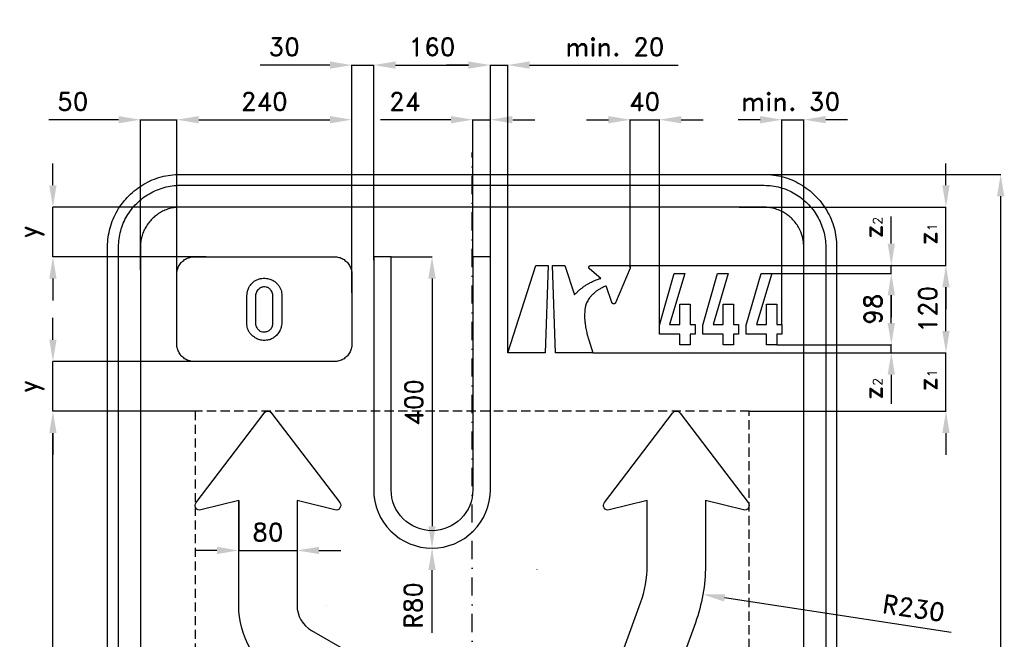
# Model space of a CAD drawing. Header units: millimetres. Extents: x -621 to 730, y -1055 to 962.
# Tile 2 of 2: x -621 to 730, y 112 to 962. Entities that reach past the tile are written whole.
import ezdxf

# ---------------------------------------------------------------- set-up
doc = ezdxf.new("R2010")
doc.units = ezdxf.units.MM
doc.header["$LTSCALE"] = 5
doc.linetypes.add('ČERCHOVANÁX2', pattern=[2, 1, -0.5, 0, -0.5])
doc.linetypes.add('ČÁRKOVANÁX2', pattern=[1.5, 1, -0.5])
doc.layers.add('Kóty', color=2, linetype='Continuous')
doc.layers.add('Značka', color=7, linetype='Continuous')
doc.styles.get("Standard").update_dxf_attribs({"font": 'romand.shx', "height": 25})
doc.dimstyles.get("Standard").update_dxf_attribs({"dimtxt": 25, "dimasz": 30, "dimexe": 0.18, "dimexo": 0.0625, "dimgap": 12.5, "dimtad": 1, "dimdec": 0, "dimzin": 0, "dimdsep": 46, "dimtxsty": 'Standard', "dimcen": 0.09, "dimadec": 0, "dimazin": 0, "dimtfac": 1, "dimtdec": 0, "dimtofl": 0, "dimtmove": 0, "dimatfit": 3, "dimfxl": 1, "dimtolj": 1, "dimtzin": 0, "dimarcsym": 0})

# ---------------------------------------------------------------- blocks, each defined once
blk = doc.blocks.new('*D1')
at = {"layer": 'Defpoints', "color": 0, "transparency": 16777216}
for p in [(368.1, 750), (337.4, -750), (725, -750)]:
    blk.add_point(p, dxfattribs=at)
at = {"layer": 'Kóty', "color": 0, "lineweight": -2, "transparency": 16777216}
for p, q in [((368.2, 750), (725.2, 750)), ((725, 720), (725, -720)), ((337.5, -750), (725.2, -750))]:
    blk.add_line(p, q, dxfattribs=at)
at = {"layer": 'Kóty', "color": 0, "transparency": 16777216}
for points in [[(720, 720), (730, 720), (725, 750)], [(720, -720), (730, -720), (725, -750)]]:
    blk.add_solid(points, dxfattribs=at)
at = {"layer": 'Kóty', "color": 0, "transparency": 16777216, "insert": (700, 0), "char_height": 25, "attachment_point": 5, "rotation": 90}
blk.add_mtext('\\A1;1500', dxfattribs=at)
blk = doc.blocks.new('*D3')
at = {"layer": 'Defpoints', "color": 0, "transparency": 16777216}
for p in [(-320.1, 302.4), (-240.1, 302.4), (-240.1, 233.9)]:
    blk.add_point(p, dxfattribs=at)
at = {"layer": 'Kóty', "color": 0, "lineweight": -2, "transparency": 16777216}
for p, q in [((-320.1, 302.3), (-320.1, 233.8)), ((-240.1, 302.3), (-240.1, 233.8)), ((-350.1, 233.9), (-380.1, 233.9)), ((-210.1, 233.9), (-180.1, 233.9))]:
    blk.add_line(p, q, dxfattribs=at)
at = {"layer": 'Kóty', "color": 0, "transparency": 16777216}
for points in [[(-350.1, 238.9), (-350.1, 228.9), (-320.1, 233.9)], [(-210.1, 238.9), (-210.1, 228.9), (-240.1, 233.9)]]:
    blk.add_solid(points, dxfattribs=at)
at = {"layer": 'Kóty', "color": 0, "transparency": 16777216, "insert": (-280.1, 258.9), "char_height": 25, "attachment_point": 5}
blk.add_mtext('\\A1;80', dxfattribs=at)
blk = doc.blocks.new('*D5')
at = {"layer": 'Defpoints', "color": 0, "transparency": 16777216}
for p in [(-575, 493), (-343.3, 493), (-380, 425)]:
    blk.add_point(p, dxfattribs=at)
at = {"layer": 'Kóty', "color": 0, "lineweight": -2, "transparency": 16777216}
for p, q in [((-575, 523), (-575, 553)), ((-343.4, 493), (-575.2, 493)), ((-380.1, 425), (-575.2, 425)), ((-575, 395), (-575, 365))]:
    blk.add_line(p, q, dxfattribs=at)
at = {"layer": 'Kóty', "color": 0, "transparency": 16777216}
for points in [[(-580, 523), (-570, 523), (-575, 493)], [(-580, 395), (-570, 395), (-575, 425)]]:
    blk.add_solid(points, dxfattribs=at)
at = {"layer": 'Kóty', "color": 0, "transparency": 16777216, "insert": (-604.2, 459), "char_height": 25, "attachment_point": 5, "rotation": 90}
blk.add_mtext('\\A1;y', dxfattribs=at)
blk = doc.blocks.new('*D6')
at = {"layer": 'Defpoints', "color": 0, "transparency": 16777216}
for p in [(-575, 705), (-364.6, 705), (-364.6, 637)]:
    blk.add_point(p, dxfattribs=at)
at = {"layer": 'Kóty', "color": 0, "lineweight": -2, "transparency": 16777216}
for p, q in [((-575, 735), (-575, 765)), ((-364.6, 705), (-575.2, 705)), ((-364.6, 637), (-575.2, 637)), ((-575, 607), (-575, 577))]:
    blk.add_line(p, q, dxfattribs=at)
at = {"layer": 'Kóty', "color": 0, "transparency": 16777216}
for points in [[(-580, 735), (-570, 735), (-575, 705)], [(-580, 607), (-570, 607), (-575, 637)]]:
    blk.add_solid(points, dxfattribs=at)
at = {"layer": 'Kóty', "color": 0, "transparency": 16777216, "insert": (-604.2, 671), "char_height": 25, "attachment_point": 5, "rotation": 90}
blk.add_mtext('\\A1;y', dxfattribs=at)
blk = doc.blocks.new('*D8')
at = {"layer": 'Defpoints', "color": 0, "transparency": 16777216}
for p in [(-165, 825), (-405, 613), (-165, 613)]:
    blk.add_point(p, dxfattribs=at)
at = {"layer": 'Kóty', "color": 0, "lineweight": -2, "transparency": 16777216}
for p, q in [((-405, 613.1), (-405, 825.2)), ((-375, 825), (-195, 825)), ((-165, 613.1), (-165, 825.2))]:
    blk.add_line(p, q, dxfattribs=at)
at = {"layer": 'Kóty', "color": 0, "transparency": 16777216}
for points in [[(-375, 830), (-375, 820), (-405, 825)], [(-195, 830), (-195, 820), (-165, 825)]]:
    blk.add_solid(points, dxfattribs=at)
at = {"layer": 'Kóty', "color": 0, "transparency": 16777216, "insert": (-285, 850), "char_height": 25, "attachment_point": 5}
blk.add_mtext('\\A1;240', dxfattribs=at)
blk = doc.blocks.new('*D9')
at = {"layer": 'Defpoints', "color": 0, "transparency": 16777216}
for p in [(25, 900), (-135, 637), (25, 637)]:
    blk.add_point(p, dxfattribs=at)
at = {"layer": 'Kóty', "color": 0, "lineweight": -2, "transparency": 16777216}
for p, q in [((-135, 637.1), (-135, 900.2)), ((-105, 900), (-5, 900)), ((25, 637.1), (25, 900.2))]:
    blk.add_line(p, q, dxfattribs=at)
at = {"layer": 'Kóty', "color": 0, "transparency": 16777216}
for points in [[(-105, 905), (-105, 895), (-135, 900)], [(-5, 905), (-5, 895), (25, 900)]]:
    blk.add_solid(points, dxfattribs=at)
at = {"layer": 'Kóty', "color": 0, "transparency": 16777216, "insert": (-55, 925), "char_height": 25, "attachment_point": 5}
blk.add_mtext('\\A1;160', dxfattribs=at)
blk = doc.blocks.new('*D10')
at = {"layer": 'Defpoints', "color": 0, "transparency": 16777216}
for p in [(-455, 825), (-455, 619.2), (-405, 613)]:
    blk.add_point(p, dxfattribs=at)
at = {"layer": 'Kóty', "color": 0, "lineweight": -2, "transparency": 16777216}
for p, q in [((-485, 825), (-580.5, 825)), ((-455, 619.2), (-455, 825.2)), ((-405, 613.1), (-405, 825.2)), ((-375, 825), (-345, 825))]:
    blk.add_line(p, q, dxfattribs=at)
at = {"layer": 'Kóty', "color": 0, "transparency": 16777216}
for points in [[(-485, 830), (-485, 820), (-455, 825)], [(-375, 830), (-375, 820), (-405, 825)]]:
    blk.add_solid(points, dxfattribs=at)
at = {"layer": 'Kóty', "color": 0, "transparency": 16777216, "insert": (-547.7, 850), "char_height": 25, "attachment_point": 5}
blk.add_mtext('\\A1;50', dxfattribs=at)
blk = doc.blocks.new('*D11')
at = {"layer": 'Defpoints', "color": 0, "transparency": 16777216}
for p in [(-575, 425), (-380, 425), (-380, -425)]:
    blk.add_point(p, dxfattribs=at)
at = {"layer": 'Kóty', "color": 0, "lineweight": -2, "transparency": 16777216}
for p, q in [((-380.1, 425), (-575.2, 425)), ((-575, -395), (-575, 395)), ((-380.1, -425), (-575.2, -425))]:
    blk.add_line(p, q, dxfattribs=at)
at = {"layer": 'Kóty', "color": 0, "transparency": 16777216}
for points in [[(-580, 395), (-570, 395), (-575, 425)], [(-580, -395), (-570, -395), (-575, -425)]]:
    blk.add_solid(points, dxfattribs=at)
at = {"layer": 'Kóty', "color": 0, "transparency": 16777216, "insert": (-600, 0), "char_height": 25, "attachment_point": 5, "rotation": 90}
blk.add_mtext('\\A1;850', dxfattribs=at)
blk = doc.blocks.new('*D12')
at = {"layer": 'Defpoints', "color": 0, "transparency": 16777216}
for p in [(410.9, 614), (575, 614), (418.1, 516)]:
    blk.add_point(p, dxfattribs=at)
at = {"layer": 'Kóty', "color": 0, "lineweight": -2, "transparency": 16777216}
for p, q in [((411, 614), (575.2, 614)), ((575, 546), (575, 584)), ((418.1, 516), (575.2, 516))]:
    blk.add_line(p, q, dxfattribs=at)
at = {"layer": 'Kóty', "color": 0, "transparency": 16777216}
for points in [[(570, 584), (580, 584), (575, 614)], [(570, 546), (580, 546), (575, 516)]]:
    blk.add_solid(points, dxfattribs=at)
at = {"layer": 'Kóty', "color": 0, "transparency": 16777216, "insert": (550, 565), "char_height": 25, "attachment_point": 5, "rotation": 90}
blk.add_mtext('\\A1;98', dxfattribs=at)
blk = doc.blocks.new('*D14')
at = {"layer": 'Defpoints', "color": 0, "transparency": 16777216}
for p in [(89.2, 208), (316.6, 173.4)]:
    blk.add_point(p, dxfattribs=at)
at = {"layer": 'Kóty', "color": 0, "lineweight": -2, "transparency": 16777216}
for p, q in [((89.1, 208), (89.3, 208)), ((89.2, 207.9), (89.2, 208.1)), ((657.2, 121.5), (346.3, 168.9))]:
    blk.add_line(p, q, dxfattribs=at)
at = {"layer": 'Kóty', "color": 0, "transparency": 16777216}
blk.add_solid([(347, 173.8), (345.5, 163.9), (316.6, 173.4)], dxfattribs=at)
at = {"layer": 'Kóty', "color": 0, "transparency": 16777216, "insert": (605.7, 154.7), "char_height": 25, "attachment_point": 5, "rotation": 351.3441}
blk.add_mtext('\\A1;R230', dxfattribs=at)
blk = doc.blocks.new('*D16')
at = {"layer": 'Defpoints', "color": 0, "transparency": 16777216}
for p in [(214.2, 625), (650, 625), (165.7, 505)]:
    blk.add_point(p, dxfattribs=at)
at = {"layer": 'Kóty', "color": 0, "lineweight": -2, "transparency": 16777216}
for p, q in [((214.3, 625), (650.2, 625)), ((650, 535), (650, 595)), ((165.8, 505), (650.2, 505))]:
    blk.add_line(p, q, dxfattribs=at)
at = {"layer": 'Kóty', "color": 0, "transparency": 16777216}
for points in [[(645, 595), (655, 595), (650, 625)], [(645, 535), (655, 535), (650, 505)]]:
    blk.add_solid(points, dxfattribs=at)
at = {"layer": 'Kóty', "color": 0, "transparency": 16777216, "insert": (625, 565), "char_height": 25, "attachment_point": 5, "rotation": 90}
blk.add_mtext('\\A1;120', dxfattribs=at)
blk = doc.blocks.new('*D17')
at = {"layer": 'Defpoints', "color": 0, "transparency": 16777216}
for p in [(-111, 637), (-55, 237), (-55, 237)]:
    blk.add_point(p, dxfattribs=at)
at = {"layer": 'Kóty', "color": 0, "lineweight": -2, "transparency": 16777216}
for p, q in [((-111, 637), (-54.8, 637)), ((-55, 607), (-55, 267)), ((-55, 237), (-54.8, 237))]:
    blk.add_line(p, q, dxfattribs=at)
at = {"layer": 'Kóty', "color": 0, "transparency": 16777216}
for points in [[(-60, 607), (-50, 607), (-55, 637)], [(-60, 267), (-50, 267), (-55, 237)]]:
    blk.add_solid(points, dxfattribs=at)
at = {"layer": 'Kóty', "color": 0, "transparency": 16777216, "insert": (-80, 437), "char_height": 25, "attachment_point": 5, "rotation": 90}
blk.add_mtext('\\A1;400', dxfattribs=at)
blk = doc.blocks.new('*D18')
at = {"layer": 'Defpoints', "color": 0, "transparency": 16777216}
for p in [(231, 162), (-220.1, 123.9), (124, 62.5), (135, -81.1), (141.2, -84.9)]:
    blk.add_point(p, dxfattribs=at)
at = {"layer": 'Kóty', "color": 0, "lineweight": -2, "transparency": 16777216}
blk.add_arc((141.2, -84.7), 148.2, 81.6178, 138.3822, dxfattribs=at)
at = {"layer": 'Kóty', "color": 0, "transparency": 16777216}
for points in [[(164.1, 66.8), (161.6, 57.1), (191.9, 54.6)], [(34.5, 10.8), (26.4, 16.7), (12.9, -10.6)]]:
    blk.add_solid(points, dxfattribs=at)
at = {"layer": 'Kóty', "color": 0, "transparency": 16777216, "insert": (82, 78.1), "char_height": 25, "attachment_point": 5, "rotation": 20}
blk.add_mtext('\\A1;80°', dxfattribs=at)
blk = doc.blocks.new('*D21')
at = {"layer": 'Defpoints', "color": 0, "transparency": 16777216}
for p in [(48.9, 900), (25, 637.1), (48.9, 505)]:
    blk.add_point(p, dxfattribs=at)
at = {"layer": 'Kóty', "color": 0, "lineweight": -2, "transparency": 16777216}
for p, q in [((-5, 900), (-35, 900)), ((25, 637.1), (25, 900.2)), ((48.9, 505.1), (48.9, 900.2)), ((78.9, 900), (282.7, 900))]:
    blk.add_line(p, q, dxfattribs=at)
at = {"layer": 'Kóty', "color": 0, "transparency": 16777216}
for points in [[(-5, 905), (-5, 895), (25, 900)], [(78.9, 905), (78.9, 895), (48.9, 900)]]:
    blk.add_solid(points, dxfattribs=at)
at = {"layer": 'Kóty', "color": 0, "transparency": 16777216, "insert": (195.8, 925), "char_height": 25, "attachment_point": 5}
blk.add_mtext('\\A1;min. 20', dxfattribs=at)
blk = doc.blocks.new('*D23')
at = {"layer": 'Defpoints', "color": 0, "transparency": 16777216}
for p in [(-165, 900), (-135, 632.2), (-165, 587.3)]:
    blk.add_point(p, dxfattribs=at)
at = {"layer": 'Kóty', "color": 0, "lineweight": -2, "transparency": 16777216}
for p, q in [((-195, 900), (-290.5, 900)), ((-165, 587.3), (-165, 900.2)), ((-135, 632.2), (-135, 900.2)), ((-105, 900), (-75, 900))]:
    blk.add_line(p, q, dxfattribs=at)
at = {"layer": 'Kóty', "color": 0, "transparency": 16777216}
for points in [[(-195, 905), (-195, 895), (-165, 900)], [(-105, 905), (-105, 895), (-135, 900)]]:
    blk.add_solid(points, dxfattribs=at)
at = {"layer": 'Kóty', "color": 0, "transparency": 16777216, "insert": (-257.7, 925), "char_height": 25, "attachment_point": 5}
blk.add_mtext('\\A1;30', dxfattribs=at)

msp = doc.modelspace()

# ---------------------------------------------------------------- linework, layer by layer
at = {"layer": 'Kóty'}
for p, q in [((-29, 825), (-125.7, 825)), ((1, 637.1), (1, 825.2)), ((56, 825), (86, 825)), ((156.9, 825), (186.9, 825)), ((216.9, 622.3), (216.9, 825.2)), ((256.9, 530.9), (256.9, 825.2)), ((286.9, 825), (316.9, 825)), ((395, 825), (365, 825)), ((425, 544), (425, 825.2)), ((455, 625), (455, 825.2)), ((515, 825), (485, 825)), ((650, 735), (650, 765)), ((366.3, 705), (650.2, 705)), ((575, 655), (575, 692.2)), ((214.3, 625), (650.2, 625)), ((575.1, 625), (574.8, 625)), ((575.1, 614), (574.8, 614)), ((650, 595), (650, 565)), ((575, 584), (575, 554)), ((575, 546), (575, 576)), ((650, 535), (650, 565)), ((575.1, 516), (574.8, 516)), ((165.8, 505), (650.2, 505)), ((575.1, 505), (574.8, 505)), ((575, 475), (575, 435.1)), ((380.1, 425), (650.2, 425)), ((650, 395), (650, 365)), ((-55.1, 317), (-54.9, 317)), ((-55, 316.9), (-55, 317.1)), ((-55, 120.7), (-55, 207)), ((-199.4, 157.9), (-199.2, 157.9)), ((-199.3, 157.8), (-199.3, 157.9))]:
    msp.add_line(p, q, dxfattribs=at)
for points in [[(-165, 900), (-135, 900)], [(25, 900), (48.9, 900)], [(-455, 825), (-405, 825)], [(1, 825), (25, 825)], [(216.9, 825), (256.9, 825)], [(425, 825), (455, 825)], [(-575, 637), (-575, 705)], [(650, 625), (650, 705)], [(575, 614), (575, 625)], [(575, 505), (575, 516)], [(650, 425), (650, 505)], [(-575, 425), (-575, 493)], [(-320.1, 233.9), (-240.1, 233.9)]]:
    msp.add_lwpolyline(points, dxfattribs=at)
for points in [[(-29, 830), (-29, 820), (1, 825)], [(55, 830), (55, 820), (25, 825)], [(186.9, 830), (186.9, 820), (216.9, 825)], [(286.9, 830), (286.9, 820), (256.9, 825)], [(395, 830), (395, 820), (425, 825)], [(485, 830), (485, 820), (455, 825)], [(645, 735), (655, 735), (650, 705)], [(570, 655), (580, 655), (575, 625)], [(645, 595), (655, 595), (650, 625)], [(570, 584), (580, 584), (575, 614)], [(570, 546), (580, 546), (575, 516)], [(645, 535), (655, 535), (650, 505)], [(570, 475), (580, 475), (575, 505)], [(645, 395), (655, 395), (650, 425)], [(-60, 207), (-50, 207), (-55, 237)]]:
    msp.add_solid(points, dxfattribs=at)
at = {"layer": 'Značka', "color": 1}
msp.add_line((-55, 233), (-55, 233), dxfattribs=at)
at = {"layer": 'Značka', "color": 6, "linetype": 'ČERCHOVANÁX2', "ltscale": 5}
msp.add_lwpolyline([(0, -780), (0, 780)], dxfattribs=at)
at = {"layer": 'Značka', "color": 5}
for points in [[(-500, -650), (-500, 650), (-500, 650.4), (-500, 650.8, -0.032199), (-499.1, 663.7, -0.035434), (-496.5, 676.4, -0.036246), (-492.3, 688.7, -0.034408), (-486.5, 700.2, -0.03372), (-479.3, 711, -0.034084), (-470.7, 720.7, -0.034214), (-461, 729.3, -0.034232), (-450.2, 736.5, -0.034051), (-438.7, 742.3, -0.033413), (-426.4, 746.5, -0.034126), (-413.7, 749.1, -0.036746), (-400.8, 750), (-400.4, 750), (-400, 750), (400, 750), (400.4, 750), (400.8, 750, -0.032171), (413.7, 749.1, -0.035444), (426.4, 746.5, -0.036278), (438.7, 742.3, -0.034417), (450.2, 736.5, -0.033715), (461, 729.3, -0.034079), (470.7, 720.7, -0.034187), (479.3, 711, -0.03426), (486.5, 700.2, -0.034014), (492.3, 688.7, -0.033389), (496.5, 676.4, -0.034103), (499.1, 663.7, -0.036699), (500, 650.8), (500, 650.4), (500, 650), (500, -650)], [(-485, -650), (-485, 650), (-485, 650.3), (-485, 650.7, -0.032175), (-484.2, 661.6, -0.03544), (-482, 672.4, -0.036282), (-478.5, 682.9, -0.034427), (-473.5, 692.7, -0.033712), (-467.4, 701.8, -0.034106), (-460.1, 710.1, -0.034205), (-451.9, 717.4, -0.034218), (-442.7, 723.5, -0.034037), (-432.8, 728.4, -0.033414), (-422.4, 732, -0.034119), (-411.6, 734.3, -0.036747), (-400.7, 735), (-400.3, 735), (-400, 735), (400, 735), (400.3, 735), (400.7, 735, -0.032173), (411.6, 734.2, -0.03544), (422.4, 732, -0.036264), (432.9, 728.5, -0.034392), (442.7, 723.5, -0.033741), (451.9, 717.4, -0.034102), (460.1, 710.1, -0.03422), (467.4, 701.9, -0.034175), (473.5, 692.7, -0.034047), (478.4, 682.8, -0.033428), (482, 672.4, -0.034198), (484.3, 661.6, -0.036779), (485, 650.7), (485, 650.3), (485, 650), (485, -650)], [(455, -650), (455, 650), (455, 650.2), (455, 650.4), (454.5, 657.5), (453.1, 664.5), (450.8, 671.3), (447.6, 677.6, 0.033682), (443.6, 683.5, 0.034088), (438.9, 688.9, 0.034173), (433.6, 693.6, 0.034196), (427.6, 697.6, 0.034078), (421.3, 700.8, 0.033414), (414.5, 703, 0.034122), (407.5, 704.5, 0.036736), (400.4, 705), (400.2, 705), (400, 705), (-400, 705), (-400.2, 705), (-400.4, 705, 0.032204), (-407.5, 704.5, 0.035473), (-414.5, 703, 0.036275), (-421.3, 700.8, 0.034429), (-427.6, 697.6, 0.033729), (-433.6, 693.6, 0.034102), (-438.9, 688.9, 0.034244), (-443.6, 683.5, 0.034202), (-447.6, 677.6, 0.034015), (-450.8, 671.3, 0.033441), (-453.1, 664.5, 0.034173), (-454.5, 657.5, 0.03676), (-455, 650.4), (-455, 650.2), (-455, 650), (-455, -650)], [(-381, 493), (-381.1, 493), (-381.2, 493, -0.03218), (-384.3, 493.2, -0.035443), (-387.3, 493.9, -0.036267), (-390.3, 494.8, -0.034421), (-393.1, 496.2, -0.033721), (-395.6, 498, -0.034085), (-398, 500, -0.034209), (-400, 502.4, -0.034229), (-401.8, 504.9, -0.034044), (-403.1, 507.7, -0.033412), (-404.1, 510.7, -0.034127), (-404.8, 513.7, -0.036745), (-405, 516.8), (-405, 516.9), (-405, 517), (-405, 613), (-405, 613.1), (-405, 613.2, -0.03218), (-404.8, 616.3, -0.035443), (-404.1, 619.3, -0.036267), (-403.2, 622.3, -0.034421), (-401.8, 625.1, -0.033721), (-400, 627.6, -0.034085), (-398, 630, -0.034209), (-395.6, 632, -0.034229), (-393.1, 633.8, -0.034044), (-390.3, 635.1, -0.033412), (-387.3, 636.1, -0.034127), (-384.3, 636.8, -0.036745), (-381.2, 637), (-381.1, 637), (-381, 637), (-189, 637), (-188.9, 637), (-188.8, 637, -0.03218), (-185.7, 636.8, -0.035443), (-182.7, 636.1, -0.036267), (-179.7, 635.2, -0.034421), (-176.9, 633.8, -0.033721), (-174.4, 632, -0.034085), (-172, 630, -0.034209), (-170, 627.6, -0.034229), (-168.2, 625.1, -0.034044), (-166.9, 622.3, -0.033412), (-165.9, 619.3, -0.034127), (-165.2, 616.3, -0.036745), (-165, 613.2), (-165, 613.1), (-165, 613), (-165, 517), (-165, 516.9), (-165, 516.8, -0.03218), (-165.2, 513.7, -0.035443), (-165.9, 510.7, -0.036267), (-166.8, 507.7, -0.034421), (-168.2, 504.9, -0.033721), (-170, 502.4, -0.034085), (-172, 500, -0.034209), (-174.4, 498, -0.034229), (-176.9, 496.2, -0.034044), (-179.7, 494.9, -0.033412), (-182.7, 493.9, -0.034127), (-185.7, 493.2, -0.036745), (-188.8, 493), (-188.9, 493), (-189, 493), (-381, 493)], [(-381, 493), (-381.1, 493), (-381.2, 493, -0.03218), (-384.3, 493.2, -0.035443), (-387.3, 493.9, -0.036267), (-390.3, 494.8, -0.034421), (-393.1, 496.2, -0.033721), (-395.6, 498, -0.034085), (-398, 500, -0.034209), (-400, 502.4, -0.034229), (-401.8, 504.9, -0.034044), (-403.1, 507.7, -0.033412), (-404.1, 510.7, -0.034127), (-404.8, 513.7, -0.036745), (-405, 516.8), (-405, 516.9), (-405, 517), (-405, 613), (-405, 613.1), (-405, 613.2, -0.03218), (-404.8, 616.3, -0.035443), (-404.1, 619.3, -0.036267), (-403.2, 622.3, -0.034421), (-401.8, 625.1, -0.033721), (-400, 627.6, -0.034085), (-398, 630, -0.034209), (-395.6, 632, -0.034229), (-393.1, 633.8, -0.034044), (-390.3, 635.1, -0.033412), (-387.3, 636.1, -0.034127), (-384.3, 636.8, -0.036745), (-381.2, 637), (-381.1, 637), (-381, 637), (-189, 637), (-188.9, 637), (-188.8, 637, -0.03218), (-185.7, 636.8, -0.035443), (-182.7, 636.1, -0.036267), (-179.7, 635.2, -0.034421), (-176.9, 633.8, -0.033721), (-174.4, 632, -0.034085), (-172, 630, -0.034209), (-170, 627.6, -0.034229), (-168.2, 625.1, -0.034044), (-166.9, 622.3, -0.033412), (-165.9, 619.3, -0.034127), (-165.2, 616.3, -0.036745), (-165, 613.2), (-165, 613.1), (-165, 613), (-165, 517), (-165, 516.9), (-165, 516.8, -0.03218), (-165.2, 513.7, -0.035443), (-165.9, 510.7, -0.036267), (-166.8, 507.7, -0.034421), (-168.2, 504.9, -0.033721), (-170, 502.4, -0.034085), (-172, 500, -0.034209), (-174.4, 498, -0.034229), (-176.9, 496.2, -0.034044), (-179.7, 494.9, -0.033412), (-182.7, 493.9, -0.034127), (-185.7, 493.2, -0.036745), (-188.8, 493), (-188.9, 493), (-189, 493), (-381, 493)], [(114.5, 505), (110.1, 625), (127.3, 625), (140.3, 584.6, -0.00052), (140.7, 585, -0.00156), (141.1, 585.5, -0.014816), (144.4, 588.8, -0.015522), (147.8, 591.8, -0.014803), (151.2, 594.5, -0.014248), (154.7, 597, -0.014107), (158.3, 599.3, -0.014422), (162.1, 601.4, -0.011451), (165.2, 603, -0.01096), (168.4, 604.4, -0.012106), (171.8, 605.7, -0.013496), (175.3, 606.9), (175.9, 607.1), (176.6, 607.3), (161.1, 620.3), (161.1, 620.3), (161.1, 620.3, -0.01999), (160.9, 620.5, -0.024538), (160.7, 620.7, -0.024319), (160.6, 620.9, -0.022432), (160.5, 621.1, -0.021674), (160.4, 621.3, -0.022023), (160.3, 621.5, -0.017952), (160.3, 621.7, -0.018176), (160.2, 621.8, -0.019295), (160.2, 622, -0.018881), (160.2, 622.2), (160.2, 622.3), (160.2, 622.3), (160.2, 622.4), (160.2, 622.4), (160.2, 622.6), (160.2, 622.7, -0.029699), (160.3, 623, -0.031453), (160.4, 623.3, -0.041621), (160.6, 623.7, -0.041085), (160.8, 624, -0.040527), (161.1, 624.3, -0.04046), (161.4, 624.6, -0.032598), (161.7, 624.7, -0.031704), (162, 624.9, -0.036133), (162.4, 625, -0.041044), (162.8, 625), (162.8, 625), (162.9, 625), (214.2, 625), (214.3, 625), (214.3, 625, -0.044672), (214.8, 624.9, -0.045657), (215.2, 624.8, -0.042295), (215.6, 624.6, -0.040554), (215.9, 624.4, -0.039807), (216.2, 624.1, -0.040888), (216.5, 623.8, -0.033174), (216.7, 623.5, -0.031882), (216.8, 623.2, -0.041625), (216.9, 622.7, -0.045519), (216.9, 622.3), (216.9, 622.2), (216.9, 622), (216.9, 621.9), (216.9, 621.8), (216.9, 621.7), (216.8, 621.6), (216.8, 621.5), (216.8, 621.5), (216.8, 621.4, -0.014583), (216.7, 621.3), (216.7, 621.3), (216.7, 621.2), (196.8, 573.9), (196.8, 573.9), (196.8, 573.9, -0.033485), (196.6, 573.6, -0.034239), (196.4, 573.3, -0.031827), (196.2, 573.1, -0.03043), (196, 572.8, -0.029929), (195.7, 572.7, -0.030597), (195.5, 572.5, -0.024866), (195.2, 572.4, -0.024553), (195, 572.4, -0.026414), (194.7, 572.3, -0.026849), (194.4, 572.3), (194.4, 572.3), (194.3, 572.3), (194.3, 572.3), (194.2, 572.3), (194.1, 572.3), (194, 572.3, -0.024469), (193.8, 572.3, -0.025068), (193.5, 572.4, -0.033046), (193.2, 572.5, -0.032638), (192.9, 572.7, -0.032476), (192.7, 572.9, -0.032798), (192.4, 573.1, -0.026052), (192.2, 573.3, -0.024846), (192.1, 573.5, -0.028123), (191.9, 573.8, -0.032298), (191.8, 574), (191.8, 574.1), (191.8, 574.1), (184.1, 596.9), (183.5, 596.7, 0.002386), (182.8, 596.4, 0.022516), (178.3, 594.4, 0.024405), (174, 592, 0.023307), (170.3, 589.6, 0.023929), (166.9, 586.7, 0.024394), (163.9, 583.8, 0.027814), (161.2, 580.6, 0.02282), (159.4, 578, 0.023861), (157.8, 575.3, 0.027919), (156.5, 572.4, 0.03533), (155.6, 569.4, 0.005067), (155.5, 568.8), (155.4, 568.3), (155.3, 567.8), (155.2, 567.3), (155.1, 566.8, 0.020217), (154.6, 562.7, 0.017004), (154.3, 558.5, 0.015133), (154.3, 554.2, 0.012804), (154.5, 549.9, 0.012178), (155, 545.2, 0.011444), (155.7, 540.6, 0.008893), (156.4, 536.7, 0.008026), (157.2, 532.8, 0.008851), (158.3, 528.6, 0.009902), (159.5, 524.5), (159.7, 523.7), (160, 523), (165.7, 505), (114.5, 505)], [(-308.8, 582.7), (-308.8, 583.4, -0.005947), (-308.8, 584.2, -0.049019), (-308.3, 588.8, -0.049992), (-306.8, 593.2, -0.079537), (-303, 599.5, -0.089087), (-297.3, 604.2, -0.059796), (-292.9, 606.3, -0.052018), (-288.3, 607.3, -0.062017), (-282.1, 607.3, -0.0645), (-276.2, 605.7, -0.055438), (-271.7, 603.5, -0.055485), (-267.7, 600.2, -0.051112), (-264.8, 596.7, -0.054897), (-262.7, 592.7, -0.045234), (-261.6, 589.3, -0.045981), (-261.2, 585.7, -0.0123), (-261.2, 584.4, -0.004103), (-261.2, 583.2), (-261.2, 546.6), (-261.2, 545.8, -0.006906), (-261.2, 545.1, -0.051777), (-261.7, 540.7, -0.049693), (-263.2, 536.5, -0.066796), (-266.3, 531.3, -0.065906), (-270.7, 527, -0.061099), (-275.4, 524.1, -0.064143), (-280.7, 522.5, -0.069662), (-286.8, 522.2, -0.067451), (-292.8, 523.5, -0.056809), (-297.6, 525.8, -0.049588), (-301.8, 529, -0.048055), (-305, 532.5, -0.06588), (-307.3, 536.5, -0.054767), (-308.4, 540.2, -0.042362), (-308.8, 544.1, -0.009254), (-308.8, 545.3, -0.003103), (-308.8, 546.6), (-308.8, 582.7)], [(-297.3, 582.7), (-297.3, 546.6), (-297.3, 546.1, 0.009635), (-297.3, 545.6, 0.07387), (-296.7, 542.5, 0.059521), (-295.3, 539.5, 0.070725), (-292.9, 536.6, 0.09458), (-289.8, 534.5, 0.108402), (-285.6, 533.7, 0.087553), (-281.2, 534.5, 0.078159), (-277.8, 536.3, 0.088168), (-275.2, 539, 0.061769), (-274, 541.3, 0.061186), (-273.4, 543.8, 0.025182), (-273.2, 545.2, 0.008386), (-273.2, 546.6), (-273.2, 582.7, 0.005497), (-273.3, 583.9, 0.016502), (-273.4, 585, 0.058317), (-274.2, 588, 0.064725), (-275.7, 590.7, 0.088091), (-278.6, 593.6, 0.09789), (-282.2, 595.2, 0.099844), (-286.3, 595.5, 0.088272), (-290.3, 594.2, 0.074159), (-293.2, 592.2, 0.075675), (-295.3, 589.5, 0.052597), (-296.4, 587.3, 0.046075), (-297, 584.8, 0.014324), (-297.2, 583.8, 0.004786), (-297.3, 582.7)], [(-260.1, 54.6, -0.267949), (-320.1, 158.6), (-320.1, 302.4), (-372.1, 289.5, -0.707858), (-378.7, 299.6), (-285.2, 422.5, -0.495587), (-275, 422.5), (-181.5, 299.6, -0.707858), (-188.1, 289.5), (-240.1, 302.4), (-240.1, 158.6, 0.267949), (-220.1, 123.9), (135, -81.1, -0.015146)], [(141.2, -84.9), (231, 162, 0.087489), (240.1, 213.3), (240.1, 302.4), (188.1, 289.5, -0.707858), (181.5, 299.6), (275, 422.5, -0.495587), (285.2, 422.5), (378.7, 299.6, -0.707858), (372.1, 289.5), (320.1, 302.4), (320.1, 213.3, -0.087489), (306.2, 134.7), (199.8, -157.6, 0.087476)]]:
    msp.add_lwpolyline(points, format="xyb", dxfattribs=at)
msp.add_lwpolyline([(-55, 261, -0.414214), (-111, 317), (-111, 637), (-135, 637), (-135, 317, 0.414214), (-55, 237, 0.414214), (25, 317), (25, 637), (1, 637), (1, 317, -0.414214)], format="xyb", close=True, dxfattribs=at)
for points in [[(100.1, 505), (48.9, 505), (87.3, 625), (104.5, 625), (100.1, 505)], [(284.9, 516), (284.9, 530.8), (256.9, 530.8), (256.9, 543.1), (277.2, 614), (291.8, 614), (270.9, 544), (284.9, 544), (284.9, 572), (298.9, 572), (298.9, 544), (305.9, 544), (305.9, 530.8), (298.9, 530.8), (298.9, 516), (284.9, 516)], [(344.4, 516), (344.4, 530.8), (316.5, 530.8), (316.5, 543.1), (336.7, 614), (351.4, 614), (330.5, 544), (344.4, 544), (344.4, 572), (358.5, 572), (358.5, 544), (365.4, 544), (365.4, 530.8), (358.5, 530.8), (358.5, 516), (344.4, 516)], [(404, 516), (404, 530.8), (376.1, 530.8), (376.1, 543.1), (396.3, 614), (410.9, 614), (390.1, 544), (404, 544), (404, 572), (418.1, 572), (418.1, 544), (425, 544), (425, 530.8), (418.1, 530.8), (418.1, 516), (404, 516)]]:
    msp.add_lwpolyline(points, dxfattribs=at)
at = {"layer": 'Značka', "color": 6, "linetype": 'ČÁRKOVANÁX2', "ltscale": 2.5}
msp.add_lwpolyline([(-380, -425), (380, -425), (380, 425), (-380, 425)], close=True, dxfattribs=at)

# ---------------------------------------------------------------- texts
at = {"layer": 'Kóty', "char_height": 25, "attachment_point": 5}
for s, insert in [('\\A1;24', (-92.4, 850)), ('\\A1;40', (236.5, 850))]:
    msp.add_mtext(s, dxfattribs=dict(at, insert=insert))
at = {"layer": 'Kóty', "insert": (436.9, 850), "char_height": 25, "width": 184.124, "attachment_point": 5}
msp.add_mtext('\\A1;min. 30', dxfattribs=at)
at = {"layer": 'Kóty', "char_height": 25, "attachment_point": 1, "rotation": 90}
for s, insert in [('z{\\H0.5x;2}', (537.5, 661.8)), ('z{\\H0.5x;1}', (612.3, 652.9)), ('z{\\H0.5x;1}', (612.3, 452.3)), ('z{\\H0.5x;2}', (537.5, 440.6))]:
    msp.add_mtext_dynamic_manual_height_columns(s, width=70.64, gutter_width=300, heights=[0], dxfattribs=dict(at, insert=insert))
at = {"layer": 'Kóty', "insert": (-80.8, 158.4), "char_height": 25, "attachment_point": 5, "rotation": 90}
msp.add_mtext('\\A1;R80', dxfattribs=at)

# ---------------------------------------------------------------- dimensions: what is measured, and where the dimension line sits
at = {"layer": 'Kóty'}
dim = msp.add_linear_dim(base=(48.9, 900), p1=(25, 637.1), p2=(48.9, 505), text='min. 20', dimstyle='Standard', dxfattribs=at)
dim.commit()
dim.dimension.update_dxf_attribs({"geometry": '*D21', "text_midpoint": (195.8, 925)})
for base, p1, p2, picture, middle in [((-165, 900), (-135, 632.2), (-165, 587.3), '*D23', (-257.7, 925)), ((25, 900), (-135, 637), (25, 637), '*D9', (-55, 925)), ((-455, 825), (-405, 613), (-455, 619.2), '*D10', (-547.7, 850)), ((-165, 825), (-405, 613), (-165, 613), '*D8', (-285, 850)), ((-240.1, 233.9), (-320.1, 302.4), (-240.1, 302.4), '*D3', (-280.1, 258.9))]:
    dim = msp.add_linear_dim(base=base, p1=p1, p2=p2, dimstyle='Standard', dxfattribs=at)
    dim.commit()
    dim.dimension.update_dxf_attribs({"geometry": picture, "text_midpoint": middle})
for base, p1, p2, picture, middle in [((-575, 705), (-364.6, 637), (-364.6, 705), '*D6', (-604.2, 671)), ((-575, 493), (-380, 425), (-343.3, 493), '*D5', (-604.2, 459))]:
    dim = msp.add_linear_dim(base=base, p1=p1, p2=p2, angle=90, text='y', dimstyle='Standard', dxfattribs=at)
    dim.commit()
    dim.dimension.update_dxf_attribs({"geometry": picture, "text_midpoint": middle})
for base, p1, p2, picture, middle in [((725, -750), (368.1, 750), (337.4, -750), '*D1', (700, 0)), ((-55, 237), (-111, 637), (-55, 237), '*D17', (-80, 437)), ((650, 625), (165.7, 505), (214.2, 625), '*D16', (625, 565)), ((575, 614), (418.1, 516), (410.9, 614), '*D12', (550, 565)), ((-575, 425), (-380, -425), (-380, 425), '*D11', (-600, 0))]:
    dim = msp.add_linear_dim(base=base, p1=p1, p2=p2, angle=90, dimstyle='Standard', dxfattribs=at)
    dim.commit()
    dim.dimension.update_dxf_attribs({"geometry": picture, "text_midpoint": middle})
dim = msp.add_radius_dim(center=(89.2, 208), mpoint=(316.6, 173.4), dimstyle='Standard', dxfattribs=at)
dim.commit()
dim.dimension.update_dxf_attribs({"geometry": '*D14', "text_midpoint": (601.9, 130), "dimtype": 164})
dim = msp.add_angular_dim_2l(base=(124, 62.5), line1=((141.2, -84.9), (231, 162)), line2=((-220.1, 123.9), (135, -81.1)), dimstyle='Standard', dxfattribs=at)
dim.commit()
dim.dimension.update_dxf_attribs({"geometry": '*D18', "text_midpoint": (82, 78.1)})

doc.saveas('drawing.dxf')
